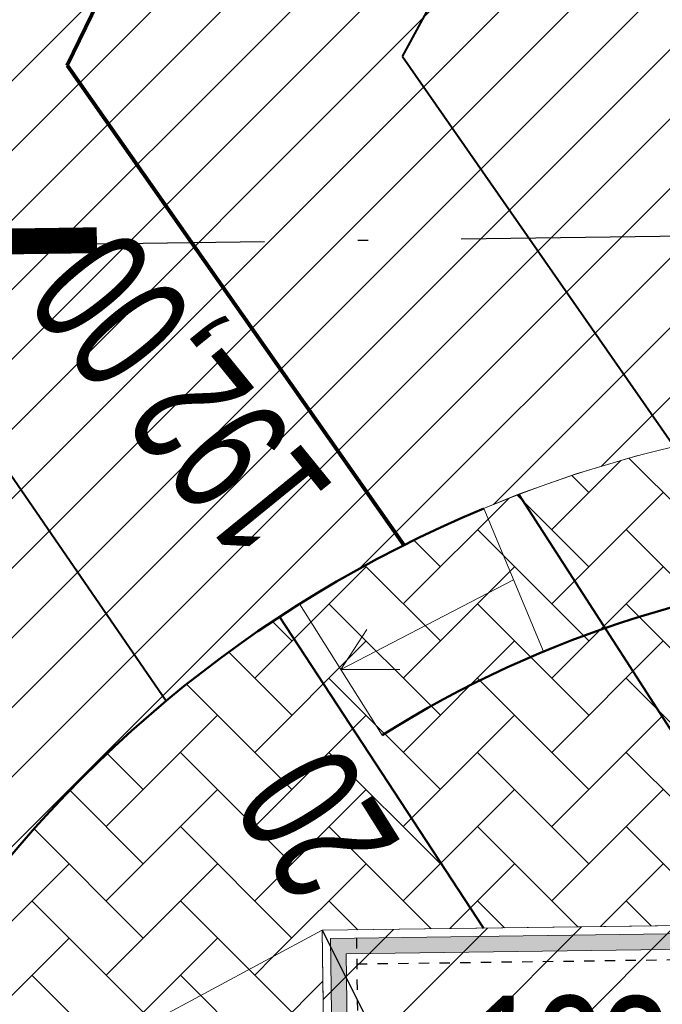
# Model space of a CAD drawing. Header units: millimetres. Extents: x -1417942937 to 6455317, y -572870874 to 774296.
# Tile 50 of 76: x 3227626.78 to 3227633, y 387162.99 to 387172.51. Entities that reach past the tile are written whole.
import ezdxf
from ezdxf import colors
from ezdxf.entities.mleader import LeaderData, LeaderLine
from ezdxf.math import Vec2, Vec3

# ---------------------------------------------------------------- set-up
doc = ezdxf.new("R2010")
doc.units = ezdxf.units.MM
for name, pattern in [('ACAD_ISO02W100', [15, 12, -3]), ('ACAD_ISO04W100', [30, 24, -3, 0, -3]), ('ОСЕВАЯ', [2, 1.25, -0.25, 0.25, -0.25])]:
    doc.linetypes.add(name, pattern=pattern)
for name, color, linetype in [('02 ВПгоризонтали', 1, 'Continuous'), ('02 Отм по угл', 1, 'Continuous'), ('1 Здание', 7, 'Continuous'), ('1 Здание 31.10.22', 7, 'Continuous'), ('1 Оси', 7, 'Continuous')]:
    doc.layers.add(name, color=color, linetype=linetype)
doc.layers.add('2 УКл+переломы', color=5, linetype='Continuous', lineweight=25)
doc.layers.add('ИГ геология', color=7, linetype='Continuous', lineweight=25)
for name, color, linetype, lineweight, true_color in [('41вспом', 7, 'Continuous', 5, 0xac0662), ('41газон', 7, 'Continuous', 20, 0x525229), ('41застройка', 7, 'Continuous', 20, 0x1f5bdb), ('41откос', 7, 'Continuous', 20, 0xc51dd7), ('41плитка1', 7, 'Continuous', 20, 0xd0b89f), ('41проезд', 7, 'Continuous', 20, 0xfff0c2)]:
    doc.layers.add(name, color=color, linetype=linetype, lineweight=lineweight, true_color=true_color)
doc.styles.add('ACAD14', font='arial.ttf', dxfattribs={"width": 0.75, "height": 1.5})
doc.dimstyles.new('Генплан-чел', dxfattribs={"dimtxt": 1.5, "dimasz": 0.5, "dimexe": 0.5, "dimexo": 0.5, "dimtad": 1, "dimzin": 0, "dimdsep": 46, "dimtxsty": 'ACAD14', "dimblk": 'OBLIQUE', "dimcen": 1, "dimdle": 0.5, "dimclrd": 256, "dimclre": 256, "dimclrt": 256, "dimadec": 8, "dimazin": 2, "dimtfac": 1, "dimtmove": 0, "dimatfit": 3, "dimldrblk": 'OPEN30', "dimfxl": 0.5, "dimtfill": 1, "dimtfillclr": 256, "dimtolj": 1, "dimtzin": 0, "dimlwd": -1, "dimlwe": -1, "dimarcsym": 0})
picture_1 = doc.add_image_def('image2.tif', size_in_pixel=(27388, 31050))
pattern_1 = [(0, (0, 0), (0.15875, 0.3175), [0, -0.3175])]
pattern_2 = [(45, (0, 0), (7.105427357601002e-17, 0.7184204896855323), [1.524, -0.508]), (135, (0.35921, 0.35921), (7.105427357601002e-17, 0.7184204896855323), [1.524, -0.508])]

# ---------------------------------------------------------------- blocks, each defined once
blk = doc.blocks.new('*D29')
at = {"layer": 'Defpoints', "color": 0, "lineweight": 50, "transparency": 16777216}
for p in [(6454558.303988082, 773694.6143965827), (6454558.488795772, 773691.5940054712), (3226949.057835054, 386509.6432582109)]:
    blk.add_point(p, dxfattribs=at)
at = {"layer": 'ИГ геология', "transparency": 16777216}
for p, q in [((6454558.303988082, 773693.6143965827), (6454558.303988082, 773703.405239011)), ((6454558.488795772, 773692.6143965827), (6454558.303988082, 773693.6143965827)), ((6454558.488795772, 773692.0940054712), (6454558.488795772, 773692.6143965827))]:
    blk.add_line(p, q, dxfattribs=at)
at = {"layer": 'ИГ геология', "transparency": 16777216, "insert": (6454556.912617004, 773699.3223177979), "char_height": 1.5, "attachment_point": 5, "rotation": 90, "style": 'ACAD14', "bg_fill": 3, "box_fill_scale": 1.1, "bg_fill_color": 256, "bg_fill_true_color": 13158600, "bg_fill_transparency": 0}
blk.add_mtext('\\A1;3227609.43', dxfattribs=at)
blk = doc.blocks.new('_Oblique')
at = {"color": 0, "linetype": 'ByBlock', "lineweight": -2}
blk.add_line((-0.5, -0.5), (0.5, 0.5), dxfattribs=at)
blk = doc.blocks.new('_Open30')
at = {"color": 0, "linetype": 'ByBlock', "lineweight": -2}
for p, q in [((-1, 0.26794919), (0, 0)), ((0, 0), (-1, -0.26794919)), ((0, 0), (-1, 0))]:
    blk.add_line(p, q, dxfattribs=at)
blk = doc.blocks.new('*D25')
at = {"layer": 'Defpoints', "color": 0, "lineweight": 50, "transparency": 16777216}
for p in [(6454562.788489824, 773693.8040312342), (6454558.488795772, 773691.5940054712), (3226949.057835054, 386509.6432582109)]:
    blk.add_point(p, dxfattribs=at)
at = {"layer": 'ИГ геология', "transparency": 16777216}
for p, q in [((6454560.788489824, 773691.5940054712), (6454561.788489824, 773693.8040312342)), ((6454561.788489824, 773693.8040312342), (6454570.713711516, 773693.8040312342)), ((6454558.988795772, 773691.5940054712), (6454560.788489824, 773691.5940054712))]:
    blk.add_line(p, q, dxfattribs=at)
at = {"layer": 'ИГ геология', "transparency": 16777216, "insert": (6454567.06360067, 773695.195402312), "char_height": 1.5, "attachment_point": 5, "style": 'ACAD14', "bg_fill": 3, "box_fill_scale": 1.1, "bg_fill_color": 256, "bg_fill_true_color": 13158600, "bg_fill_transparency": 0}
blk.add_mtext('\\A1;387181.95', dxfattribs=at)
blk = doc.blocks.new('*D30')
at = {"layer": 'Defpoints', "color": 0, "lineweight": 50, "transparency": 16777216}
for p in [(6454615.395190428, 773691.5940054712), (6454608.624653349, 773688.1099330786), (3226949.057835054, 386509.6432582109)]:
    blk.add_point(p, dxfattribs=at)
at = {"layer": 'ИГ геология', "transparency": 16777216}
for p, q in [((6454610.624653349, 773691.5940054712), (6454609.624653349, 773688.1099330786)), ((6454614.895190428, 773691.5940054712), (6454610.624653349, 773691.5940054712)), ((6454609.624653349, 773688.1099330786), (6454600.699431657, 773688.1099330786))]:
    blk.add_line(p, q, dxfattribs=at)
at = {"layer": 'ИГ геология', "transparency": 16777216, "insert": (6454604.349542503, 773689.5013041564), "char_height": 1.5, "attachment_point": 5, "style": 'ACAD14', "bg_fill": 3, "box_fill_scale": 1.1, "bg_fill_color": 256, "bg_fill_true_color": 13158600, "bg_fill_transparency": 0}
blk.add_mtext('\\A1;387181.95', dxfattribs=at)
blk = doc.blocks.new('*D26')
at = {"layer": 'Defpoints', "color": 0, "lineweight": 50, "transparency": 16777216}
for p in [(6454615.640108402, 773693.469116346), (6454615.395190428, 773691.5940054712), (3226949.057835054, 386509.6432582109)]:
    blk.add_point(p, dxfattribs=at)
at = {"layer": 'ИГ геология', "transparency": 16777216}
for p, q in [((6454615.640108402, 773692.469116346), (6454615.640108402, 773702.2553544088)), ((6454615.395190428, 773692.0940054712), (6454615.395190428, 773692.5940054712)), ((6454615.395190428, 773692.5940054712), (6454615.640108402, 773692.469116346))]:
    blk.add_line(p, q, dxfattribs=at)
at = {"layer": 'ИГ геология', "transparency": 16777216, "insert": (6454614.248737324, 773698.1747353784), "char_height": 1.5, "attachment_point": 5, "rotation": 90, "style": 'ACAD14', "bg_fill": 3, "box_fill_scale": 1.1, "bg_fill_color": 256, "bg_fill_true_color": 13158600, "bg_fill_transparency": 0}
blk.add_mtext('\\A1;3227666.34', dxfattribs=at)
blk = doc.blocks.new('*D31')
at = {"layer": 'Defpoints', "color": 0, "lineweight": 50, "transparency": 16777216}
for p in [(6454620.884130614, 773647.1289968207), (6454616.242581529, 773646.7080288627), (3226949.057835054, 386509.6432582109)]:
    blk.add_point(p, dxfattribs=at)
at = {"layer": 'ИГ геология', "transparency": 16777216}
for p, q in [((6454618.884130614, 773646.7080288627), (6454619.884130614, 773647.1289968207)), ((6454619.884130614, 773647.1289968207), (6454628.800143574, 773647.1289968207)), ((6454616.742581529, 773646.7080288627), (6454618.884130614, 773646.7080288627))]:
    blk.add_line(p, q, dxfattribs=at)
at = {"layer": 'ИГ геология', "transparency": 16777216, "insert": (6454625.154637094, 773648.5203678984), "char_height": 1.5, "attachment_point": 5, "style": 'ACAD14', "bg_fill": 3, "box_fill_scale": 1.1, "bg_fill_color": 256, "bg_fill_true_color": 13158600, "bg_fill_transparency": 0}
blk.add_mtext('\\A1;387137.06', dxfattribs=at)
blk = doc.blocks.new('*D27')
at = {"layer": 'Defpoints', "color": 0, "lineweight": 50, "transparency": 16777216}
for p in [(6454616.242581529, 773646.7080288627), (6454615.749184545, 773644.6369190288), (3226949.057835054, 386509.6432582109)]:
    blk.add_point(p, dxfattribs=at)
at = {"layer": 'ИГ геология', "transparency": 16777216}
for p, q in [((6454616.242581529, 773646.2080288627), (6454616.242581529, 773645.7080288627)), ((6454616.242581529, 773645.7080288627), (6454615.749184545, 773645.6369190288)), ((6454615.749184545, 773645.6369190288), (6454615.749184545, 773635.8437744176))]:
    blk.add_line(p, q, dxfattribs=at)
at = {"layer": 'ИГ геология', "transparency": 16777216, "insert": (6454614.357813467, 773639.9278467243), "char_height": 1.5, "attachment_point": 5, "rotation": 90, "style": 'ACAD14', "bg_fill": 3, "box_fill_scale": 1.1, "bg_fill_color": 256, "bg_fill_true_color": 13158600, "bg_fill_transparency": 0}
blk.add_mtext('\\A1;3227667.18', dxfattribs=at)
blk = doc.blocks.new('*D32')
at = {"layer": 'Defpoints', "color": 0, "lineweight": 50, "transparency": 16777216}
for p in [(6454563.961053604, 773650.5165629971), (6454558.899300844, 773646.6569881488), (3226949.057835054, 386509.6432582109)]:
    blk.add_point(p, dxfattribs=at)
at = {"layer": 'ИГ геология', "transparency": 16777216}
for p, q in [((6454561.961053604, 773646.6569881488), (6454562.961053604, 773650.5165629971)), ((6454562.961053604, 773650.5165629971), (6454571.660661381, 773650.5165629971)), ((6454559.399300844, 773646.6569881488), (6454561.961053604, 773646.6569881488))]:
    blk.add_line(p, q, dxfattribs=at)
at = {"layer": 'ИГ геология', "transparency": 16777216, "insert": (6454568.123357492, 773651.9079340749), "char_height": 1.5, "attachment_point": 5, "style": 'ACAD14', "bg_fill": 3, "box_fill_scale": 1.1, "bg_fill_color": 256, "bg_fill_true_color": 13158600, "bg_fill_transparency": 0}
blk.add_mtext('\\A1;387137.01', dxfattribs=at)
blk = doc.blocks.new('*D28')
at = {"layer": 'Defpoints', "color": 0, "lineweight": 50, "transparency": 16777216}
for p in [(6454557.437152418, 773650.2809526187), (6454558.899300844, 773646.6569881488), (3226949.057835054, 386509.6432582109)]:
    blk.add_point(p, dxfattribs=at)
at = {"layer": 'ИГ геология', "transparency": 16777216}
for p, q in [((6454557.437152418, 773649.2809526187), (6454557.437152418, 773659.0671906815)), ((6454558.899300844, 773648.2809526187), (6454557.437152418, 773649.2809526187)), ((6454558.899300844, 773647.1569881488), (6454558.899300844, 773648.2809526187))]:
    blk.add_line(p, q, dxfattribs=at)
at = {"layer": 'ИГ геология', "transparency": 16777216, "insert": (6454556.04578134, 773654.9865716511), "char_height": 1.5, "attachment_point": 5, "rotation": 90, "style": 'ACAD14', "bg_fill": 3, "box_fill_scale": 1.1, "bg_fill_color": 256, "bg_fill_true_color": 13158600, "bg_fill_transparency": 0}
blk.add_mtext('\\A1;3227609.84', dxfattribs=at)
blk = doc.blocks.new('_None')
blk = doc.blocks.new('егыук5к')
at = {"layer": '1 Здание 31.10.22', "lineweight": 20, "ltscale": 100}
h = blk.add_hatch(color=7, dxfattribs=at)
h.dxf.hatch_style = 1
h.paths.add_polyline_path([(-66697.62285701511, -43782.57640554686), (-66697.62285701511, -43632.25405501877), (-69877.88014356, -43632.576405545), (-69877.88014356, -50182.49404543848), (-69727.88014356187, -50182.49404544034), (-69727.88014356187, -43782.57640554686)])
h.paths.add_polyline_path([(-65257.62285701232, -43632.25405501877), (-64357.62285701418, -43632.25405501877), (-64357.62285701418, -43782.57640554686), (-65257.62285701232, -43782.57640554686)])
h.paths.add_polyline_path([(-63347.62285701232, -43632.57640555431), (-61737.54039218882, -43632.57640555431), (-61737.54039218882, -43782.57640554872), (-63347.62285701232, -43782.57640554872)])
h.paths.add_polyline_path([(-60727.54039219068, -43632.25405501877), (-52577.81706735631, -43632.25405501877), (-52577.81706735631, -48292.57640554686), (-52727.81706735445, -48292.57640554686), (-52727.81706735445, -43782.57640554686), (-60727.54039218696, -43782.57640554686), (-60727.54039218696, -43633.0508269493)])
at = {"layer": '1 Здание 31.10.22', "color": 7, "lineweight": 20, "ltscale": 100}
blk.add_lwpolyline([(-60727.54039218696, -43632.25405501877), (-60727.54039218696, -43552.576405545), (-52497.81706735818, -43552.576405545), (-52497.81706735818, -48292.57640554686), (-52577.81706735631, -48292.57640554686)], dxfattribs=at)
blk.add_lwpolyline([(-60727.54039219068, -43632.25405501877), (-52577.81706735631, -43632.25405501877), (-52577.81706735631, -48292.57640554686), (-52727.81706735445, -48292.57640554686), (-52727.81706735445, -43782.57640554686), (-60727.54039218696, -43782.57640554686), (-60727.54039218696, -43633.0508269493)], close=True, dxfattribs=at)
at = {"layer": '1 Оси', "color": 1, "linetype": 'ОСЕВАЯ', "lineweight": 25}
for p, q in [((-52577.81706735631, -43882.576405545), (-84716.18023865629, -43882.576405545)), ((-52827.81706735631, -43883.05082694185), (-52827.81706735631, -85334.07302893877))]:
    blk.add_line(p, q, dxfattribs=at)

msp = doc.modelspace()

# ---------------------------------------------------------------- pictures from other files: only their frames are drawn
image = msp.add_image(picture_1, insert=(3227525.614622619, 387085.3361425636), size_in_units=(684.5630873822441, 776.0947810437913))
image.dxf.flags = 7

# ---------------------------------------------------------------- next in the draw order: dimensions: what is measured, and where the dimension line sits
at = {"layer": 'ИГ геология'}
dim = msp.add_ordinate_dim(feature_location=(6454558.488795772, 773691.5940054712), offset=(-0.18480768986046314, 3.0203911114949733), dtype=1, origin=(3226949.057835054, 386509.6432582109), dimstyle='Генплан-чел', dxfattribs=at)
dim.commit()
dim.dimension.update_dxf_attribs({"geometry": '*D29', "text_midpoint": (6454556.912617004, 773699.3223177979)})

# ---------------------------------------------------------------- next in the draw order: dimensions: what is measured, and where the dimension line sits
dim = msp.add_ordinate_dim(feature_location=(6454558.488795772, 773691.5940054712), offset=(4.299694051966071, 2.2100257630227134), dtype=0, origin=(3226949.057835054, 386509.6432582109), dimstyle='Генплан-чел', dxfattribs=at)
dim.commit()
dim.dimension.update_dxf_attribs({"geometry": '*D25', "text_midpoint": (6454567.06360067, 773695.195402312)})

# ---------------------------------------------------------------- next in the draw order: dimensions: what is measured, and where the dimension line sits
dim = msp.add_ordinate_dim(feature_location=(6454615.395190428, 773691.5940054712), offset=(-6.770537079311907, -3.48407239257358), dtype=0, origin=(3226949.057835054, 386509.6432582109), dimstyle='Генплан-чел', dxfattribs=at)
dim.commit()
dim.dimension.update_dxf_attribs({"geometry": '*D30', "text_midpoint": (6454604.349542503, 773689.5013041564)})

# ---------------------------------------------------------------- next in the draw order: dimensions: what is measured, and where the dimension line sits
dim = msp.add_ordinate_dim(feature_location=(6454615.395190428, 773691.5940054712), offset=(0.24491797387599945, 1.8751108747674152), dtype=1, origin=(3226949.057835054, 386509.6432582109), dimstyle='Генплан-чел', dxfattribs=at)
dim.commit()
dim.dimension.update_dxf_attribs({"geometry": '*D26', "text_midpoint": (6454614.248737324, 773698.1747353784)})

# ---------------------------------------------------------------- next in the draw order: dimensions: what is measured, and where the dimension line sits
dim = msp.add_ordinate_dim(feature_location=(6454616.242581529, 773646.7080288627), offset=(4.641549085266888, 0.4209679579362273), dtype=0, origin=(3226949.057835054, 386509.6432582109), dimstyle='Генплан-чел', dxfattribs=at)
dim.commit()
dim.dimension.update_dxf_attribs({"geometry": '*D31', "text_midpoint": (6454625.154637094, 773648.5203678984)})

# ---------------------------------------------------------------- next in the draw order: dimensions: what is measured, and where the dimension line sits
dim = msp.add_ordinate_dim(feature_location=(6454616.242581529, 773646.7080288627), offset=(-0.4933969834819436, -2.0711098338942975), dtype=1, origin=(3226949.057835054, 386509.6432582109), dimstyle='Генплан-чел', dxfattribs=at)
dim.commit()
dim.dimension.update_dxf_attribs({"geometry": '*D27', "text_midpoint": (6454614.357813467, 773639.9278467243)})

# ---------------------------------------------------------------- next in the draw order: dimensions: what is measured, and where the dimension line sits
dim = msp.add_ordinate_dim(feature_location=(6454558.899300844, 773646.6569881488), offset=(5.061752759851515, 3.859574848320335), dtype=0, origin=(3226949.057835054, 386509.6432582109), dimstyle='Генплан-чел', dxfattribs=at)
dim.commit()
dim.dimension.update_dxf_attribs({"geometry": '*D32', "text_midpoint": (6454568.123357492, 773651.9079340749)})

# ---------------------------------------------------------------- next in the draw order: dimensions: what is measured, and where the dimension line sits
dim = msp.add_ordinate_dim(feature_location=(6454558.899300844, 773646.6569881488), offset=(-1.4621484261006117, 3.6239644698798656), dtype=1, origin=(3226949.057835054, 386509.6432582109), dimstyle='Генплан-чел', dxfattribs=at)
dim.commit()
dim.dimension.update_dxf_attribs({"geometry": '*D28', "text_midpoint": (6454556.04578134, 773654.9865716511)})

# ---------------------------------------------------------------- next in the draw order: hatches: boundary and pattern name
at = {"layer": '41газон', "lineweight": 20}
h = msp.add_hatch(dxfattribs=at)
h.set_pattern_fill('DOTS', color=256, scale=0.2)
h.set_pattern_definition(pattern_1)
edge = h.paths.add_edge_path()
edge.add_line((3227666.149752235, 387177.2140394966), (3227666.31364582, 387177.2579546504))
edge.add_line((3227666.31364582, 387177.2579546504), (3227666.321920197, 387176.3497913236))
edge.add_arc((3227662.459496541, 387178.6588351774), 4.500000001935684, 270.7705115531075, 329.1280670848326, ccw=False)
edge.add_line((3227662.520010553, 387174.1592420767), (3227660.276269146, 387174.1290665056))
edge.add_line((3227660.276269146, 387174.1290665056), (3227660.297695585, 387172.5358775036))
edge.add_line((3227660.297695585, 387172.5358775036), (3227636.037120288, 387172.2096025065))
edge.add_arc((3227636.010225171, 387174.209421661), 1.999999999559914, 180.7705115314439, 270.77051155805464, ccw=False)
edge.add_line((3227634.010406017, 387174.1825265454), (3227633.951019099, 387178.5983132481))
edge.add_line((3227633.951019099, 387178.5983132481), (3227622.859177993, 387178.449141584))
edge.add_line((3227622.859177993, 387178.449141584), (3227622.9216816, 387173.80160965))
edge.add_arc((3227620.921862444, 387173.7747145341), 2.000000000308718, -89.22685679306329, 0.7705115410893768, ccw=False)
edge.add_line((3227620.948849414, 387171.7748966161), (3227612.90661749, 387171.6667384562))
edge.add_line((3227612.90661749, 387171.6667384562), (3227612.960407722, 387167.6671001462))
edge.add_line((3227612.960407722, 387167.6671001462), (3227613.099767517, 387157.3048325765))
edge.add_line((3227613.099767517, 387157.3048325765), (3227618.375238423, 387157.3757811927))
edge.add_arc((3227618.402133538, 387155.3759620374), 2.000000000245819, 0.7705115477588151, 90.7705115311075, ccw=False)
edge.add_line((3227620.401952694, 387155.4028571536), (3227620.512654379, 387147.1714982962))
edge.add_line((3227620.512654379, 387147.1714982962), (3227620.623356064, 387138.9401394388))
edge.add_arc((3227612.624079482, 387138.8325589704), 7.999999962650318, -11.490256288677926, 0.7705115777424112, ccw=False)
edge.add_line((3227620.463748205, 387137.2389486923), (3227619.436438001, 387137.2226611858))
edge.add_arc((3227612.62407946, 387138.8325589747), 6.999999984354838, 346.7037878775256, 359.9025576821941)
edge.add_line((3227619.624069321, 387138.8206541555), (3227619.402042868, 387155.3894280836))
edge.add_arc((3227618.402133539, 387155.3759620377), 1.000000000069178, 0.7715709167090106, 90.7705115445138)
edge.add_line((3227618.388685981, 387156.3758716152), (3227612.613260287, 387156.2981992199))
edge.add_line((3227612.613260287, 387156.2981992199), (3227612.385677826, 387173.2203706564))
edge.add_line((3227612.385677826, 387173.2203706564), (3227618.144105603, 387179.1357974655))
edge.add_line((3227618.144105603, 387179.1357974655), (3227634.940843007, 387179.3616929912))
edge.add_line((3227634.940843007, 387179.3616929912), (3227635.023763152, 387173.1960645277))
edge.add_line((3227635.023763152, 387173.1960645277), (3227662.460071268, 387175.1628601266))
edge.add_arc((3227662.102559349, 387180.1500622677), 4.999999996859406, 274.10028374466, 324.0411151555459)
at = {"layer": '41застройка'}
h = msp.add_hatch(dxfattribs=at)
h.set_pattern_fill('ANSI31', color=256, scale=0.2)
h.set_pattern_definition([(45, (0, 0), (-0.4490128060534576, 0.4490128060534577), [])])
h.paths.add_polyline_path([(3227629.708196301, 387163.7019525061), (3227634.169067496, 387163.7619448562), (3227634.143253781, 387165.6813839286), (3227636.143072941, 387165.7082786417), (3227636.168886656, 387163.7888395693), (3227657.36569529, 387164.0739063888), (3227657.374569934, 387163.4140115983), (3227658.574461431, 387163.4301484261), (3227658.664828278, 387156.7107105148), (3227659.384763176, 387156.7203926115), (3227659.42107104, 387154.020636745), (3227658.701136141, 387154.0109546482), (3227658.731392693, 387151.7611580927), (3227657.531501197, 387151.7450212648), (3227657.600485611, 387146.6155241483), (3227638.312231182, 387146.35602254), (3227638.331998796, 387144.8861554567), (3227636.292183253, 387144.8587228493), (3227636.272415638, 387146.3285899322), (3227629.942987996, 387146.2434681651), (3227629.907158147, 387148.9076801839), (3227628.20731186, 387148.8848196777), (3227628.117209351, 387155.5846020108), (3227629.817055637, 387155.6074625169), (3227629.771264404, 387159.012376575), (3227629.551284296, 387159.0094181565), (3227629.541871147, 387159.7093548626), (3227629.761851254, 387159.7123132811)])
at = {"layer": '41откос', "lineweight": 20}
h = msp.add_hatch(dxfattribs=at)
h.set_pattern_fill('DOTS', color=256, scale=0.2)
h.set_pattern_definition(pattern_1)
edge = h.paths.add_edge_path()
edge.add_line((3227618.144105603, 387179.1357974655), (3227634.940843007, 387179.3616929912))
edge.add_line((3227634.940843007, 387179.3616929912), (3227635.023763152, 387173.1960645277))
edge.add_line((3227635.023763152, 387173.1960645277), (3227662.460071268, 387175.1628601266))
edge.add_arc((3227662.102559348, 387180.1500622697), 4.999999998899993, 274.1002837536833, 324.0411151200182)
edge.add_arc((3227661.649623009, 387181.6708817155), 6.333609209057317, 277.20500136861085, 315.2768953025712, ccw=False)
edge.add_line((3227662.443983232, 387175.3872842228), (3227636.354827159, 387174.6131510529))
edge.add_line((3227636.354827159, 387174.6131510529), (3227636.264934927, 387181.2971974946))
edge.add_line((3227636.264934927, 387181.2971974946), (3227616.914753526, 387181.6003450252))
edge.add_line((3227616.914753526, 387181.6003450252), (3227609.765920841, 387174.2566050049))
edge.add_line((3227609.765920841, 387174.2566050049), (3227610.256206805, 387153.8710758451))
edge.add_line((3227610.256206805, 387153.8710758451), (3227617.366348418, 387154.3119370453))
edge.add_line((3227617.366348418, 387154.3119370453), (3227619.323473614, 387138.9226576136))
edge.add_arc((3227600.930212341, 387138.9329190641), 18.39326413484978, 354.6551990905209, 359.9680351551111, ccw=False)
edge.add_line((3227619.243505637, 387137.2196023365), (3227619.436438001, 387137.2226611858))
edge.add_arc((3227612.624079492, 387138.8325589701), 6.9999999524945, 346.7037878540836, 360.7705115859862)
edge.add_line((3227619.623446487, 387138.9266918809), (3227619.402042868, 387155.3894280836))
edge.add_arc((3227618.402133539, 387155.3759620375), 1.00000000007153, 0.7715709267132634, 90.7705115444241)
edge.add_line((3227618.388685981, 387156.3758716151), (3227612.613260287, 387156.2981992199))
edge.add_line((3227612.613260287, 387156.2981992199), (3227612.385677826, 387173.2203706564))
edge.add_line((3227612.385677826, 387173.2203706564), (3227618.144105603, 387179.1357974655))
at = {"layer": '41плитка1'}
h = msp.add_hatch(dxfattribs=at)
h.set_pattern_fill('AR-HBONE', color=256, scale=0.005)
h.set_pattern_definition(pattern_2)
edge = h.paths.add_edge_path()
edge.add_line((3227636.168886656, 387163.7888395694), (3227636.143072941, 387165.7082786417))
edge.add_line((3227636.143072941, 387165.7082786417), (3227634.143253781, 387165.6813839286))
edge.add_line((3227634.143253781, 387165.6813839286), (3227634.169067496, 387163.7619448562))
edge.add_line((3227634.169067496, 387163.7619448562), (3227629.708196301, 387163.7019525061))
edge.add_line((3227629.708196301, 387163.7019525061), (3227626.949388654, 387162.2188858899))
edge.add_arc((3227635.885826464, 387156.7061661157), 10.50000000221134, 148.330347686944, 180.770511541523)
edge.add_line((3227625.386775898, 387156.5649667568), (3227625.59251805, 387141.2667581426))
edge.add_line((3227625.59251805, 387141.2667581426), (3227624.092653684, 387141.2465868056))
edge.add_line((3227624.092653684, 387141.2465868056), (3227623.886911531, 387156.5447954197))
edge.add_arc((3227635.885826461, 387156.7061661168), 11.99999999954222, 90.77051153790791, 180.7705115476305, ccw=False)
edge.add_line((3227635.724455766, 387168.7050810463), (3227637.750417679, 387167.2321921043))
edge.add_line((3227637.750417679, 387167.2321921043), (3227637.754989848, 387166.892222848))
edge.add_line((3227637.754989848, 387166.892222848), (3227659.907002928, 387167.1901402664))
edge.add_line((3227659.907002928, 387167.1901402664), (3227657.36569529, 387164.0739063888))
edge.add_line((3227657.36569529, 387164.0739063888), (3227636.168886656, 387163.7888395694))
h = msp.add_hatch(dxfattribs=at)
h.set_pattern_fill('AR-HBONE', color=256, scale=0.005)
h.set_pattern_definition(pattern_2)
h.paths.add_polyline_path([(3227627.498526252, 387148.0961293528), (3227627.084180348, 387152.1962850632), (3227626.949388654, 387162.21888589), (3227629.708196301, 387163.7019525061), (3227629.761851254, 387159.7123132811), (3227629.541871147, 387159.7093548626), (3227629.551284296, 387159.0094181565), (3227629.771264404, 387159.012376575), (3227629.817055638, 387155.607462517), (3227628.117209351, 387155.5846020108), (3227628.20731186, 387148.8848196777)])
at = {"layer": '41проезд'}
h = msp.add_hatch(dxfattribs=at)
h.set_pattern_fill('ANSI31,_O', color=256, scale=0.15)
h.set_pattern_definition([(45, (0, 0), (-0.3367596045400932, 0.3367596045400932), [])])
edge = h.paths.add_edge_path()
edge.add_arc((3227612.624079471, 387138.8325589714), 7.999999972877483, 348.5097437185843, 360.7705115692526)
edge.add_line((3227620.623356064, 387138.9401394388), (3227620.401952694, 387155.4028571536))
edge.add_arc((3227618.402133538, 387155.3759620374), 2.000000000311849, 0.7705115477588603, 90.77051153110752)
edge.add_line((3227618.375238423, 387157.3757811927), (3227613.099767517, 387157.3048325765))
edge.add_line((3227613.099767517, 387157.3048325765), (3227612.960407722, 387167.6671001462))
edge.add_line((3227612.960407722, 387167.6671001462), (3227615.460181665, 387167.7007190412))
edge.add_line((3227615.460181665, 387167.7007190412), (3227615.406391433, 387171.7003573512))
edge.add_line((3227615.406391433, 387171.7003573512), (3227620.948849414, 387171.7748966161))
edge.add_arc((3227620.921862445, 387173.7747145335), 1.999999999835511, 270.7731431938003, 360.7705115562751)
edge.add_line((3227622.9216816, 387173.80160965), (3227622.859177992, 387178.4491415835))
edge.add_line((3227622.859177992, 387178.4491415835), (3227633.951019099, 387178.5983132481))
edge.add_line((3227633.951019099, 387178.5983132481), (3227634.010406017, 387174.1825265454))
edge.add_arc((3227636.010225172, 387174.2094216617), 2.000000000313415, 180.7705115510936, 270.7705115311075)
edge.add_line((3227636.037120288, 387172.2096025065), (3227662.541436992, 387172.5660530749))
edge.add_line((3227662.541436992, 387172.5660530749), (3227662.54018189, 387172.6593777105))
edge.add_arc((3227662.459496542, 387178.6588351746), 5.999999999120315, 270.7705115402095, 310.329074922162)
edge.add_line((3227666.342556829, 387174.0847950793), (3227666.395559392, 387168.2674406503))
edge.add_arc((3227663.316883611, 387162.8224634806), 6.255079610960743, 60.51549889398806, 89.34230681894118)
edge.add_line((3227663.38868354, 387169.0771309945), (3227662.044608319, 387169.0590548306))
edge.add_line((3227662.044608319, 387169.0590548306), (3227635.724455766, 387168.7050810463))
edge.add_arc((3227635.885826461, 387156.7061661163), 11.9999999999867, 90.77051154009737, 180.7705115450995)
edge.add_line((3227623.886911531, 387156.5447954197), (3227624.110126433, 387139.9473792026))
edge.add_arc((3227632.109403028, 387140.0549596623), 7.999999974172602, 180.7705115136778, 200.1091620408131)
edge.add_line((3227624.597088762, 387137.3044808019), (3227620.463748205, 387137.2389486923))

# ---------------------------------------------------------------- next in the draw order: linework, layer by layer
at = {"layer": '02 ВПгоризонтали', "color": 1, "lineweight": 40}
for points in [[(3227630.485968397, 387172.1573799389), (3227633.951992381, 387178.5259436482)], [(3227630.485968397, 387172.1573799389), (3227633.113161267, 387168.3814531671)], [(3227624.000324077, 387172.0281868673), (3227628.200504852, 387165.922229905)], [(3227631.611661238, 387167.9191724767), (3227633.365277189, 387165.1998265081), (3227634.151322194, 387165.0814381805)], [(3227629.295274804, 387166.7343578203), (3227631.267141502, 387163.7229180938)]]:
    msp.add_lwpolyline(points, dxfattribs=at)
at = {"layer": '02 ВПгоризонтали', "color": 1, "lineweight": 80, "ltscale": 200}
for points in [[(3227627.241751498, 387172.0697087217), (3227630.363569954, 387178.4838569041)], [(3227627.241751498, 387172.0697087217), (3227630.497338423, 387167.4283019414)]]:
    msp.add_lwpolyline(points, dxfattribs=at)
at = {"layer": '1 Здание', "color": 7, "linetype": 'ACAD_ISO04W100', "lineweight": 30, "ltscale": 0.3}
msp.add_line((3227621.952165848, 387170.2700188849), (3227667.489683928, 387170.8824426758), dxfattribs=at)
at = {"layer": '1 Здание', "color": 7, "linetype": 'ACAD_ISO02W100', "lineweight": 20, "ltscale": 0.2}
for points in [[(3227631.271623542, 387167.7835814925), (3227631.848398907, 387166.3989045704)], [(3227631.560011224, 387167.0912430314), (3227629.889668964, 387166.2250208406), (3227630.140417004, 387166.6130433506)], [(3227629.489925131, 387166.8596111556), (3227630.289412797, 387165.5904305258)], [(3227629.889668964, 387166.2250208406), (3227630.458127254, 387166.2250208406)]]:
    msp.add_lwpolyline(points, dxfattribs=at)
msp.add_arc((3227635.885826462, 387156.7061661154), 12.0000000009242, 90.77051154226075, 180.7705115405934, dxfattribs=at)
at = {"layer": '1 Здание', "color": 7, "lineweight": 50}
for radius, start, end in [(12, 112.6137527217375, 180.7705115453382), (10.5, 92.36199711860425, 122.207820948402)]:
    msp.add_arc((3227635.885826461, 387156.7061661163), radius, start, end, dxfattribs=at)
at = {"layer": '2 УКл+переломы', "color": 5, "linetype": 'ByBlock', "lineweight": -3, "ltscale": 1.5, "const_width": 0.2499999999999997, "flags": 128}
msp.add_lwpolyline([(3227627.528704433, 387170.3784890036), (3227622.36380924, 387170.3058697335)], dxfattribs=at)
at = {"layer": '41вспом'}
for points in [[(3227620.463748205, 387137.2389486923, 0.05354878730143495), (3227620.623356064, 387138.9401394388), (3227620.401952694, 387155.4028571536, 0.4142135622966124), (3227618.375238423, 387157.3757811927), (3227613.099767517, 387157.3048325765), (3227612.960407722, 387167.6671001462), (3227615.460181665, 387167.7007190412), (3227615.406391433, 387171.7003573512), (3227620.948849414, 387171.7748966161, 0.4142001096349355), (3227622.9216816, 387173.80160965), (3227622.859177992, 387178.4491415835), (3227633.951019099, 387178.5983132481), (3227634.010406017, 387174.1825265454, 0.4142135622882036), (3227636.037120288, 387172.2096025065), (3227662.541436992, 387172.5660530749), (3227662.54018189, 387172.6593777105, 0.1743416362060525), (3227666.342556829, 387174.0847950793), (3227666.395559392, 387168.2674406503, 0.1264482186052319), (3227663.38868354, 387169.0771309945), (3227662.044608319, 387169.0590548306), (3227635.724455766, 387168.7050810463, 0.4142135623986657), (3227623.886911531, 387156.5447954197), (3227624.110126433, 387139.9473792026, 0.08458162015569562), (3227624.597088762, 387137.3044808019)], [(3227636.168886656, 387163.7888395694), (3227636.143072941, 387165.7082786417), (3227634.143253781, 387165.6813839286), (3227634.169067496, 387163.7619448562), (3227629.708196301, 387163.7019525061), (3227626.949388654, 387162.2188858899, 0.1424998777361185), (3227625.386775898, 387156.5649667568), (3227625.59251805, 387141.2667581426), (3227624.092653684, 387141.2465868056), (3227623.886911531, 387156.5447954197, -0.4142135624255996), (3227635.724455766, 387168.7050810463), (3227637.750417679, 387167.2321921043), (3227637.754989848, 387166.892222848), (3227659.907002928, 387167.1901402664), (3227657.36569529, 387164.0739063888)]]:
    msp.add_lwpolyline(points, format="xyb", close=True, dxfattribs=at)
at = {"layer": '41вспом', "color": 1}
msp.add_lwpolyline([(3227638.331998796, 387144.8861554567), (3227636.292183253, 387144.8587228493), (3227636.272415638, 387146.3285899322), (3227629.942987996, 387146.2434681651), (3227629.907158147, 387148.9076801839), (3227628.20731186, 387148.8848196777), (3227628.117209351, 387155.5846020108), (3227629.817055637, 387155.6074625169), (3227629.771264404, 387159.012376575), (3227629.551284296, 387159.0094181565), (3227629.541871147, 387159.7093548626), (3227629.761851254, 387159.7123132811), (3227629.708196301, 387163.7019525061), (3227634.169067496, 387163.7619448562), (3227634.143253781, 387165.6813839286), (3227636.143072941, 387165.7082786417), (3227636.168886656, 387163.7888395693), (3227657.36569529, 387164.0739063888)], dxfattribs=at)
at = {"layer": '41вспом'}
msp.add_lwpolyline([(3227627.498526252, 387148.0961293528), (3227627.084180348, 387152.1962850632), (3227626.949388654, 387162.21888589), (3227629.708196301, 387163.7019525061), (3227629.761851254, 387159.7123132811), (3227629.541871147, 387159.7093548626), (3227629.551284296, 387159.0094181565), (3227629.771264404, 387159.012376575), (3227629.817055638, 387155.607462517), (3227628.117209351, 387155.5846020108), (3227628.20731186, 387148.8848196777)], close=True, dxfattribs=at)

# ---------------------------------------------------------------- next in the draw order: block references
at = {"layer": '1 Здание 31.10.22', "color": 5, "lineweight": 60, "xscale": 0.001, "yscale": 0.001, "zscale": 0.001, "rotation": 90.7705}
msp.add_blockref('егыук5к', (3227585.453601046, 387215.6093557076), dxfattribs=at)

# ---------------------------------------------------------------- next in the draw order: texts
at = {"layer": '02 ВПгоризонтали', "color": 1, "lineweight": 40, "style": 'ACAD14', "width": 0.65}
for s, rotation, p in [('192,00', 129.1217519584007, (3227629.848812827, 387167.9708117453)), ('20', 122.1639190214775, (3227630.487167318, 387164.5379541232))]:
    msp.add_text(s, height=1.199999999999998, rotation=rotation, dxfattribs=at).set_placement(p)

# ---------------------------------------------------------------- next in the draw order: leaders
at = {"layer": '02 Отм по угл', "color": 1, "linetype": 'ByBlock', "lineweight": 20}
ml = msp.add_multileader_mtext('Standard', dxfattribs=at)
ml.set_content('{\\T0.9;\\C256;192,25\\P\\C7;190,55}', color=1, style='ACAD14')
ml.set_leader_properties()
ml.set_arrow_properties(name='NONE')
ml.build(insert=Vec2(0, 0))
ml.multileader.update_dxf_attribs({"text_left_attachment_type": 6, "text_right_attachment_type": 6, "dogleg_length": 0.36})
ctx = ml.context
ctx.base_point, ctx.char_height, ctx.landing_gap_size, ctx.plane_origin, ctx.plane_x_axis, ctx.plane_y_axis = Vec3(3227631.112903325, 387161.6332165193), 1.2, 0.01, Vec3(3227631.898068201, 387170.690224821), Vec3(0.999976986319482, -0.006784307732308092), Vec3(0.006784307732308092, 0.999976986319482)
ctx.left_attachment, ctx.right_attachment = 6, 6
notes = []
notes.append((ctx, [(1, (1, 1, 0), (3227630.75291161, 387161.6356588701), (0.9999769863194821, -0.006784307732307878), 0.36, [(0, [(3227629.708196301, 387163.7019525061)], 0, [])])]))
ctx.mtext.insert, ctx.mtext.text_direction, ctx.mtext.rotation, ctx.mtext.width, ctx.mtext.line_spacing_factor, ctx.mtext.flow_direction = Vec3(3227631.132672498, 387163.0731155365), Vec3(0.9999769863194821, -0.006784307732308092), 6.276400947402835, 17.75959795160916, 0.8, 5
at = {"layer": '2 УКл+переломы', "color": 5, "linetype": 'ByBlock', "lineweight": -3, "ltscale": 1.5}
ml = msp.add_multileader_mtext('Standard', dxfattribs=at)
ml.set_content('\\pxt3;{\\T0.9;  192,20\\P\\ptz;  190,85}', color=5, style='ACAD14')
ml.set_leader_properties(color=5, lineweight=25)
ml.set_arrow_properties(name='NONE')
ml.build(insert=Vec2(0, 0))
ml.multileader.update_dxf_attribs({"text_left_attachment_type": 6, "text_right_attachment_type": 6, "dogleg_length": 0.36})
ctx = ml.context
ctx.base_point, ctx.char_height, ctx.landing_gap_size, ctx.plane_origin, ctx.plane_x_axis, ctx.plane_y_axis = Vec3(3227622.386594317, 387170.3287584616), 1.2, 0.01, Vec3(3227635.149030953, 387171.024238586), Vec3(0.9998946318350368, 0.01451637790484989), Vec3(-0.01451637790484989, 0.9998946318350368)
ctx.left_attachment, ctx.right_attachment = 6, 6
notes.append((ctx, [(1, (1, 1, 0), (3227622.337881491, 387170.3280512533), (0.9998946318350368, 0.0145163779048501), 0.04871795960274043, [(0, [(3227622.338680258, 387170.2730318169)], 0, [])])]))
ctx.mtext.insert, ctx.mtext.text_direction, ctx.mtext.rotation, ctx.mtext.width, ctx.mtext.line_spacing_factor, ctx.mtext.flow_direction = Vec3(3227622.375689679, 387171.7687518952), Vec3(0.9998946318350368, 0.01451637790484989), 0.01451688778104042, 10.53382294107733, 0.8, 5
for ctx, leaders in notes:
    for number, flags, end, landing, length, lines in leaders:
        leader = LeaderData()
        leader.index, (leader.has_last_leader_line, leader.has_dogleg_vector, leader.attachment_direction) = number, flags
        leader.last_leader_point, leader.dogleg_vector, leader.dogleg_length = Vec3(end), Vec3(landing), length
        for number, points, colour, breaks in lines:
            line = LeaderLine()
            line.index, line.vertices, line.color, line.breaks = number, Vec3.list(points), colors.encode_raw_color(colour), breaks
            leader.lines.append(line)
        ctx.leaders.append(leader)

doc.saveas('drawing.dxf')
